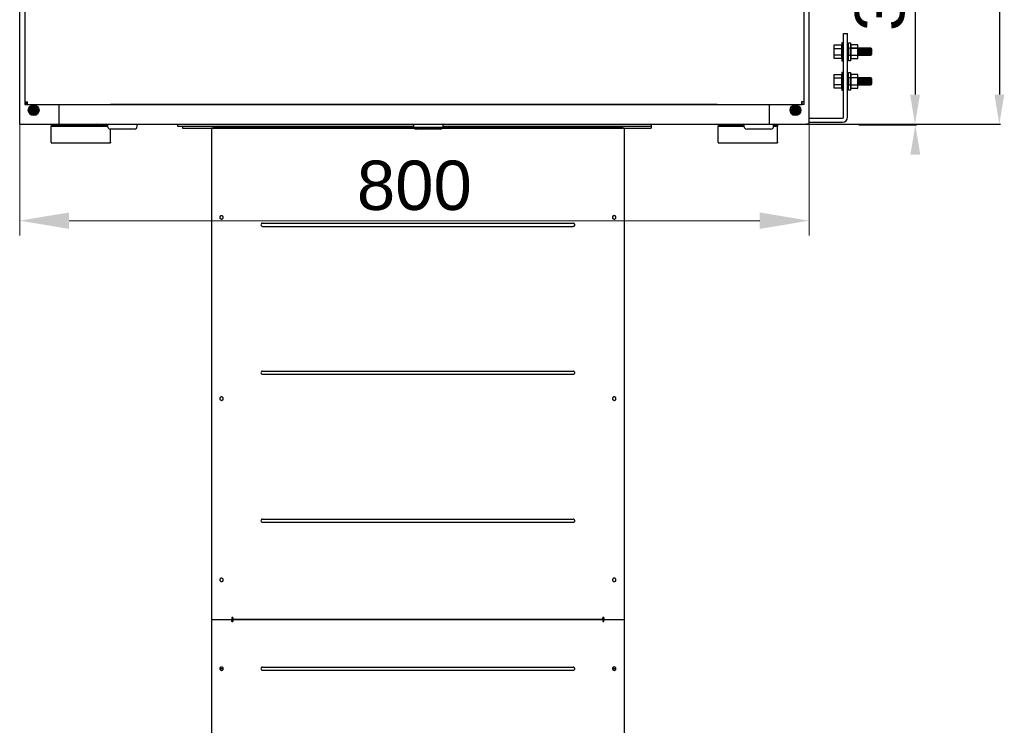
# Model space of a CAD drawing. Header units: millimetres. Extents: x -11513 to 3649, y 2330 to 12522.
# Tile 50 of 75: x -11475 to -10477, y 10331 to 11046. Entities that reach past the tile are written whole.
import ezdxf

# ---------------------------------------------------------------- set-up
doc = ezdxf.new("R2010")
doc.units = ezdxf.units.MM
for name, color, linetype in [('Aparatura', 7, 'Continuous'), ('BEDNARKA', 7, 'Continuous'), ('Default', 7, 'Continuous'), ('Warstwa 1', 7, 'Continuous'), ('WG1-00-901-0001-', 7, 'Continuous'), ('WG1-00-901-0001_', 7, 'Continuous'), ('WG1-00-902-0001_', 7, 'Continuous'), ('WG1-00-903-0004_', 7, 'Continuous'), ('WG1-00-904-0000_', 7, 'Continuous'), ('WG1-00-905-0001_', 7, 'Continuous'), ('WG1-00-912-0004_', 7, 'Continuous')]:
    doc.layers.add(name, color=color, linetype=linetype)
doc.styles.add('Arial h-50', font='ARIAL.TTF', dxfattribs={"height": 50})

# ---------------------------------------------------------------- blocks, each defined once
blk = doc.blocks.new('elewacja cz siłowa')
at = {"color": 251}
for p, q in [((900.85, 1923.35), (900.85, 696.31)), ((815.36, 941.31), (815.36, 696.31)), ((697.87, 666.31), (902.1, 666.31)), ((707.23, 666.31), (816.61, 666.31)), ((758.27, 665.53), (816.92, 665.53))]:
    blk.add_line(p, q, dxfattribs=at)
for centre in [(-77.89, 680.42), (694.11, 680.42)]:
    blk.add_circle(centre, 5.45)
for points in [[(810.36, 696.31), (820.36, 696.31), (815.36, 666.31)], [(895.85, 696.31), (905.85, 696.31), (900.85, 666.31)], [(820.67, 635.53), (810.67, 635.53), (815.67, 665.53)]]:
    blk.add_solid(points, dxfattribs=at)
at = {"linetype": 'Continuous'}
for points in [[(-81.75, 676.57), (-83.35, 680.42), (-81.75, 684.28)], [(-77.89, 674.97), (-81.75, 684.28), (-77.89, 685.87)], [(-81.75, 676.57), (-81.75, 684.28), (-77.89, 674.97)], [(-74.04, 676.57), (-77.89, 685.87), (-74.04, 684.28)], [(-77.89, 674.97), (-77.89, 685.87), (-74.04, 676.57)], [(-74.04, 676.57), (-74.04, 684.28), (-72.44, 680.42)], [(690.25, 676.57), (688.65, 680.42), (690.25, 684.28)], [(694.11, 674.97), (690.25, 684.28), (694.11, 685.87)], [(690.25, 676.57), (690.25, 684.28), (694.11, 674.97)], [(697.96, 676.57), (694.11, 685.87), (697.96, 684.28)], [(694.11, 674.97), (694.11, 685.87), (697.96, 676.57)], [(697.96, 676.57), (697.96, 684.28), (699.56, 680.42)]]:
    blk.add_solid(points, dxfattribs=at)
at = {"layer": 'Aparatura', "color": 251, "linetype": 'Continuous', "lineweight": 9}
for p, q in [((-92.05, 681.33), (-92.05, 553.44)), ((707.95, 673.46), (707.95, 553.44)), ((-42.05, 568.44), (657.95, 568.44))]:
    blk.add_line(p, q, dxfattribs=at)
at = {"layer": 'Aparatura', "linetype": 'Continuous'}
blk.add_line((614.98, 686.31), (0, 686.31), dxfattribs=at)
at = {"layer": 'Aparatura', "color": 251}
for points in [[(-42.05, 576.77), (-42.05, 560.1), (-92.05, 568.44)], [(657.95, 560.1), (657.95, 576.77), (707.95, 568.44)]]:
    blk.add_solid(points, dxfattribs=at)
at = {"layer": 'BEDNARKA', "color": 7, "linetype": 'Continuous'}
for p, q in [((743, 758.31), (747, 758.31)), ((743, 673.31), (743, 758.31)), ((747, 673.31), (747, 758.31)), ((708, 672.31), (742, 672.31)), ((708, 668.31), (742, 668.31))]:
    blk.add_line(p, q, dxfattribs=at)
for radius in [1, 5]:
    blk.add_arc((742, 673.31), radius, 270, 0, dxfattribs=at)
at = {"layer": 'Warstwa 1'}
for points, knots in [([(743, 730.61), (743, 730.61), (741.1, 730.61), (741.1, 730.61), (741.1, 730.61), (741.1, 730.61), (741.1, 748.69), (741.1, 748.69), (741.1, 748.69), (741.1, 748.69), (743, 748.69), (743, 748.69), (743, 748.69), (743, 748.69), (743, 730.61), (743, 730.61)], [0, 0, 0, 0, 0.2, 0.2, 0.2, 0.2, 0.4, 0.4, 0.4, 0.4, 0.6, 0.6, 0.6, 0.6, 1, 1, 1, 1]), ([(743, 730.61), (743, 730.61), (741.1, 730.61), (741.1, 730.61), (741.1, 730.61), (741.1, 730.61), (741.1, 748.69), (741.1, 748.69), (741.1, 748.69), (741.1, 748.69), (743, 748.69), (743, 748.69), (743, 748.69), (743, 748.69), (743, 730.61), (743, 730.61)], [0, 0, 0, 0, 0.2, 0.2, 0.2, 0.2, 0.4, 0.4, 0.4, 0.4, 0.6, 0.6, 0.6, 0.6, 1, 1, 1, 1]), ([(743, 730.61), (743, 730.61), (741.1, 730.61), (741.1, 730.61), (741.1, 730.61), (741.1, 730.61), (741.1, 748.69), (741.1, 748.69), (741.1, 748.69), (741.1, 748.69), (743, 748.69), (743, 748.69), (743, 748.69), (743, 748.69), (743, 730.61), (743, 730.61)], [0, 0, 0, 0, 0.2, 0.2, 0.2, 0.2, 0.4, 0.4, 0.4, 0.4, 0.6, 0.6, 0.6, 0.6, 1, 1, 1, 1]), ([(748, 730.61), (748, 730.61), (749.9, 730.61), (749.9, 730.61), (749.9, 730.61), (749.9, 730.61), (749.9, 748.69), (749.9, 748.69), (749.9, 748.69), (749.9, 748.69), (748, 748.69), (748, 748.69), (748, 748.69), (748, 748.69), (748, 730.61), (748, 730.61)], [0, 0, 0, 0, 0.2, 0.2, 0.2, 0.2, 0.4, 0.4, 0.4, 0.4, 0.6, 0.6, 0.6, 0.6, 1, 1, 1, 1]), ([(748, 730.61), (748, 730.61), (749.9, 730.61), (749.9, 730.61), (749.9, 730.61), (749.9, 730.61), (749.9, 748.69), (749.9, 748.69), (749.9, 748.69), (749.9, 748.69), (748, 748.69), (748, 748.69), (748, 748.69), (748, 748.69), (748, 730.61), (748, 730.61)], [0, 0, 0, 0, 0.2, 0.2, 0.2, 0.2, 0.4, 0.4, 0.4, 0.4, 0.6, 0.6, 0.6, 0.6, 1, 1, 1, 1]), ([(748, 730.61), (748, 730.61), (749.9, 730.61), (749.9, 730.61), (749.9, 730.61), (749.9, 730.61), (749.9, 748.69), (749.9, 748.69), (749.9, 748.69), (749.9, 748.69), (748, 748.69), (748, 748.69), (748, 748.69), (748, 748.69), (748, 730.61), (748, 730.61)], [0, 0, 0, 0, 0.2, 0.2, 0.2, 0.2, 0.4, 0.4, 0.4, 0.4, 0.6, 0.6, 0.6, 0.6, 1, 1, 1, 1]), ([(733.54, 732.69), (733.54, 732.69), (740.78, 732.69), (740.78, 732.69), (740.78, 732.69), (740.78, 732.69), (740.78, 746.6), (740.78, 746.6), (740.78, 746.6), (740.78, 746.6), (733.54, 746.6), (733.54, 746.6), (733.54, 746.6), (733.54, 746.6), (733.54, 732.69), (733.54, 732.69)], [0, 0, 0, 0, 0.2, 0.2, 0.2, 0.2, 0.4, 0.4, 0.4, 0.4, 0.6, 0.6, 0.6, 0.6, 1, 1, 1, 1]), ([(733.54, 732.69), (733.54, 732.69), (740.78, 732.69), (740.78, 732.69), (740.78, 732.69), (740.78, 732.69), (740.78, 746.6), (740.78, 746.6), (740.78, 746.6), (740.78, 746.6), (733.54, 746.6), (733.54, 746.6), (733.54, 746.6), (733.54, 746.6), (733.54, 732.69), (733.54, 732.69)], [0, 0, 0, 0, 0.2, 0.2, 0.2, 0.2, 0.4, 0.4, 0.4, 0.4, 0.6, 0.6, 0.6, 0.6, 1, 1, 1, 1]), ([(733.54, 732.69), (733.54, 732.69), (740.78, 732.69), (740.78, 732.69), (740.78, 732.69), (740.78, 732.69), (740.78, 746.6), (740.78, 746.6), (740.78, 746.6), (740.78, 746.6), (733.54, 746.6), (733.54, 746.6), (733.54, 746.6), (733.54, 746.6), (733.54, 732.69), (733.54, 732.69)], [0, 0, 0, 0, 0.2, 0.2, 0.2, 0.2, 0.4, 0.4, 0.4, 0.4, 0.6, 0.6, 0.6, 0.6, 1, 1, 1, 1]), ([(733.54, 736.17), (733.54, 736.17), (740.78, 736.17), (740.78, 736.17), (740.78, 736.17), (740.78, 736.17), (740.78, 743.13), (740.78, 743.13), (740.78, 743.13), (740.78, 743.13), (733.54, 743.13), (733.54, 743.13), (733.54, 743.13), (733.54, 743.13), (733.54, 736.17), (733.54, 736.17)], [0, 0, 0, 0, 0.2, 0.2, 0.2, 0.2, 0.4, 0.4, 0.4, 0.4, 0.6, 0.6, 0.6, 0.6, 1, 1, 1, 1]), ([(733.54, 736.17), (733.54, 736.17), (740.78, 736.17), (740.78, 736.17), (740.78, 736.17), (740.78, 736.17), (740.78, 743.13), (740.78, 743.13), (740.78, 743.13), (740.78, 743.13), (733.54, 743.13), (733.54, 743.13), (733.54, 743.13), (733.54, 743.13), (733.54, 736.17), (733.54, 736.17)], [0, 0, 0, 0, 0.2, 0.2, 0.2, 0.2, 0.4, 0.4, 0.4, 0.4, 0.6, 0.6, 0.6, 0.6, 1, 1, 1, 1]), ([(733.54, 736.17), (733.54, 736.17), (740.78, 736.17), (740.78, 736.17), (740.78, 736.17), (740.78, 736.17), (740.78, 743.13), (740.78, 743.13), (740.78, 743.13), (740.78, 743.13), (733.54, 743.13), (733.54, 743.13), (733.54, 743.13), (733.54, 743.13), (733.54, 736.17), (733.54, 736.17)], [0, 0, 0, 0, 0.2, 0.2, 0.2, 0.2, 0.4, 0.4, 0.4, 0.4, 0.6, 0.6, 0.6, 0.6, 1, 1, 1, 1]), ([(749.26, 735.79), (749.26, 735.79), (770.13, 735.79), (770.13, 735.79), (770.13, 735.79), (770.76, 735.79), (771.27, 736.26), (771.27, 736.84), (771.27, 736.84), (771.27, 736.84), (771.27, 742.62), (771.27, 742.62), (771.27, 742.62), (771.27, 743.2), (770.76, 743.67), (770.13, 743.67), (770.13, 743.67), (770.13, 743.67), (749.26, 743.67), (749.26, 743.67), (749.26, 743.67), (748.63, 743.67), (748.12, 743.2), (748.12, 742.62), (748.12, 742.62), (748.12, 742.62), (748.12, 736.84), (748.12, 736.84), (748.12, 736.84), (748.12, 736.26), (748.63, 735.79), (749.26, 735.79)], [0, 0, 0, 0, 0.111111, 0.111111, 0.111111, 0.111111, 0.222222, 0.222222, 0.222222, 0.222222, 0.333333, 0.333333, 0.333333, 0.333333, 0.444444, 0.444444, 0.444444, 0.444444, 0.555556, 0.555556, 0.555556, 0.555556, 0.666667, 0.666667, 0.666667, 0.666667, 0.777778, 0.777778, 0.777778, 0.777778, 1, 1, 1, 1]), ([(749.26, 735.79), (749.26, 735.79), (770.13, 735.79), (770.13, 735.79), (770.13, 735.79), (770.76, 735.79), (771.27, 736.26), (771.27, 736.84), (771.27, 736.84), (771.27, 736.84), (771.27, 742.62), (771.27, 742.62), (771.27, 742.62), (771.27, 743.2), (770.76, 743.67), (770.13, 743.67), (770.13, 743.67), (770.13, 743.67), (749.26, 743.67), (749.26, 743.67), (749.26, 743.67), (748.63, 743.67), (748.12, 743.2), (748.12, 742.62), (748.12, 742.62), (748.12, 742.62), (748.12, 736.84), (748.12, 736.84), (748.12, 736.84), (748.12, 736.26), (748.63, 735.79), (749.26, 735.79)], [0, 0, 0, 0, 0.111111, 0.111111, 0.111111, 0.111111, 0.222222, 0.222222, 0.222222, 0.222222, 0.333333, 0.333333, 0.333333, 0.333333, 0.444444, 0.444444, 0.444444, 0.444444, 0.555556, 0.555556, 0.555556, 0.555556, 0.666667, 0.666667, 0.666667, 0.666667, 0.777778, 0.777778, 0.777778, 0.777778, 1, 1, 1, 1]), ([(749.26, 735.79), (749.26, 735.79), (770.13, 735.79), (770.13, 735.79), (770.13, 735.79), (770.76, 735.79), (771.27, 736.26), (771.27, 736.84), (771.27, 736.84), (771.27, 736.84), (771.27, 742.62), (771.27, 742.62), (771.27, 742.62), (771.27, 743.2), (770.76, 743.67), (770.13, 743.67), (770.13, 743.67), (770.13, 743.67), (749.26, 743.67), (749.26, 743.67), (749.26, 743.67), (748.63, 743.67), (748.12, 743.2), (748.12, 742.62), (748.12, 742.62), (748.12, 742.62), (748.12, 736.84), (748.12, 736.84), (748.12, 736.84), (748.12, 736.26), (748.63, 735.79), (749.26, 735.79)], [0, 0, 0, 0, 0.111111, 0.111111, 0.111111, 0.111111, 0.222222, 0.222222, 0.222222, 0.222222, 0.333333, 0.333333, 0.333333, 0.333333, 0.444444, 0.444444, 0.444444, 0.444444, 0.555556, 0.555556, 0.555556, 0.555556, 0.666667, 0.666667, 0.666667, 0.666667, 0.777778, 0.777778, 0.777778, 0.777778, 1, 1, 1, 1]), ([(757.46, 732.69), (757.46, 732.69), (750.23, 732.69), (750.23, 732.69), (750.23, 732.69), (750.23, 732.69), (750.23, 746.6), (750.23, 746.6), (750.23, 746.6), (750.23, 746.6), (757.46, 746.6), (757.46, 746.6), (757.46, 746.6), (757.46, 746.6), (757.46, 732.69), (757.46, 732.69)], [0, 0, 0, 0, 0.2, 0.2, 0.2, 0.2, 0.4, 0.4, 0.4, 0.4, 0.6, 0.6, 0.6, 0.6, 1, 1, 1, 1]), ([(757.46, 732.69), (757.46, 732.69), (750.23, 732.69), (750.23, 732.69), (750.23, 732.69), (750.23, 732.69), (750.23, 746.6), (750.23, 746.6), (750.23, 746.6), (750.23, 746.6), (757.46, 746.6), (757.46, 746.6), (757.46, 746.6), (757.46, 746.6), (757.46, 732.69), (757.46, 732.69)], [0, 0, 0, 0, 0.2, 0.2, 0.2, 0.2, 0.4, 0.4, 0.4, 0.4, 0.6, 0.6, 0.6, 0.6, 1, 1, 1, 1]), ([(757.46, 732.69), (757.46, 732.69), (750.23, 732.69), (750.23, 732.69), (750.23, 732.69), (750.23, 732.69), (750.23, 746.6), (750.23, 746.6), (750.23, 746.6), (750.23, 746.6), (757.46, 746.6), (757.46, 746.6), (757.46, 746.6), (757.46, 746.6), (757.46, 732.69), (757.46, 732.69)], [0, 0, 0, 0, 0.2, 0.2, 0.2, 0.2, 0.4, 0.4, 0.4, 0.4, 0.6, 0.6, 0.6, 0.6, 1, 1, 1, 1]), ([(757.46, 736.17), (757.46, 736.17), (750.23, 736.17), (750.23, 736.17), (750.23, 736.17), (750.23, 736.17), (750.23, 743.13), (750.23, 743.13), (750.23, 743.13), (750.23, 743.13), (757.46, 743.13), (757.46, 743.13), (757.46, 743.13), (757.46, 743.13), (757.46, 736.17), (757.46, 736.17)], [0, 0, 0, 0, 0.2, 0.2, 0.2, 0.2, 0.4, 0.4, 0.4, 0.4, 0.6, 0.6, 0.6, 0.6, 1, 1, 1, 1]), ([(757.46, 736.17), (757.46, 736.17), (750.23, 736.17), (750.23, 736.17), (750.23, 736.17), (750.23, 736.17), (750.23, 743.13), (750.23, 743.13), (750.23, 743.13), (750.23, 743.13), (757.46, 743.13), (757.46, 743.13), (757.46, 743.13), (757.46, 743.13), (757.46, 736.17), (757.46, 736.17)], [0, 0, 0, 0, 0.2, 0.2, 0.2, 0.2, 0.4, 0.4, 0.4, 0.4, 0.6, 0.6, 0.6, 0.6, 1, 1, 1, 1]), ([(757.46, 736.17), (757.46, 736.17), (750.23, 736.17), (750.23, 736.17), (750.23, 736.17), (750.23, 736.17), (750.23, 743.13), (750.23, 743.13), (750.23, 743.13), (750.23, 743.13), (757.46, 743.13), (757.46, 743.13), (757.46, 743.13), (757.46, 743.13), (757.46, 736.17), (757.46, 736.17)], [0, 0, 0, 0, 0.2, 0.2, 0.2, 0.2, 0.4, 0.4, 0.4, 0.4, 0.6, 0.6, 0.6, 0.6, 1, 1, 1, 1]), ([(743, 700.67), (743, 700.67), (741.1, 700.67), (741.1, 700.67), (741.1, 700.67), (741.1, 700.67), (741.1, 718.75), (741.1, 718.75), (741.1, 718.75), (741.1, 718.75), (743, 718.75), (743, 718.75), (743, 718.75), (743, 718.75), (743, 700.67), (743, 700.67)], [0, 0, 0, 0, 0.2, 0.2, 0.2, 0.2, 0.4, 0.4, 0.4, 0.4, 0.6, 0.6, 0.6, 0.6, 1, 1, 1, 1]), ([(743, 700.67), (743, 700.67), (741.1, 700.67), (741.1, 700.67), (741.1, 700.67), (741.1, 700.67), (741.1, 718.75), (741.1, 718.75), (741.1, 718.75), (741.1, 718.75), (743, 718.75), (743, 718.75), (743, 718.75), (743, 718.75), (743, 700.67), (743, 700.67)], [0, 0, 0, 0, 0.2, 0.2, 0.2, 0.2, 0.4, 0.4, 0.4, 0.4, 0.6, 0.6, 0.6, 0.6, 1, 1, 1, 1]), ([(743, 700.67), (743, 700.67), (741.1, 700.67), (741.1, 700.67), (741.1, 700.67), (741.1, 700.67), (741.1, 718.75), (741.1, 718.75), (741.1, 718.75), (741.1, 718.75), (743, 718.75), (743, 718.75), (743, 718.75), (743, 718.75), (743, 700.67), (743, 700.67)], [0, 0, 0, 0, 0.2, 0.2, 0.2, 0.2, 0.4, 0.4, 0.4, 0.4, 0.6, 0.6, 0.6, 0.6, 1, 1, 1, 1]), ([(748, 700.67), (748, 700.67), (749.9, 700.67), (749.9, 700.67), (749.9, 700.67), (749.9, 700.67), (749.9, 718.75), (749.9, 718.75), (749.9, 718.75), (749.9, 718.75), (748, 718.75), (748, 718.75), (748, 718.75), (748, 718.75), (748, 700.67), (748, 700.67)], [0, 0, 0, 0, 0.2, 0.2, 0.2, 0.2, 0.4, 0.4, 0.4, 0.4, 0.6, 0.6, 0.6, 0.6, 1, 1, 1, 1]), ([(748, 700.67), (748, 700.67), (749.9, 700.67), (749.9, 700.67), (749.9, 700.67), (749.9, 700.67), (749.9, 718.75), (749.9, 718.75), (749.9, 718.75), (749.9, 718.75), (748, 718.75), (748, 718.75), (748, 718.75), (748, 718.75), (748, 700.67), (748, 700.67)], [0, 0, 0, 0, 0.2, 0.2, 0.2, 0.2, 0.4, 0.4, 0.4, 0.4, 0.6, 0.6, 0.6, 0.6, 1, 1, 1, 1]), ([(748, 700.67), (748, 700.67), (749.9, 700.67), (749.9, 700.67), (749.9, 700.67), (749.9, 700.67), (749.9, 718.75), (749.9, 718.75), (749.9, 718.75), (749.9, 718.75), (748, 718.75), (748, 718.75), (748, 718.75), (748, 718.75), (748, 700.67), (748, 700.67)], [0, 0, 0, 0, 0.2, 0.2, 0.2, 0.2, 0.4, 0.4, 0.4, 0.4, 0.6, 0.6, 0.6, 0.6, 1, 1, 1, 1]), ([(733.54, 702.75), (733.54, 702.75), (740.78, 702.75), (740.78, 702.75), (740.78, 702.75), (740.78, 702.75), (740.78, 716.67), (740.78, 716.67), (740.78, 716.67), (740.78, 716.67), (733.54, 716.67), (733.54, 716.67), (733.54, 716.67), (733.54, 716.67), (733.54, 702.75), (733.54, 702.75)], [0, 0, 0, 0, 0.2, 0.2, 0.2, 0.2, 0.4, 0.4, 0.4, 0.4, 0.6, 0.6, 0.6, 0.6, 1, 1, 1, 1]), ([(733.54, 702.75), (733.54, 702.75), (740.78, 702.75), (740.78, 702.75), (740.78, 702.75), (740.78, 702.75), (740.78, 716.67), (740.78, 716.67), (740.78, 716.67), (740.78, 716.67), (733.54, 716.67), (733.54, 716.67), (733.54, 716.67), (733.54, 716.67), (733.54, 702.75), (733.54, 702.75)], [0, 0, 0, 0, 0.2, 0.2, 0.2, 0.2, 0.4, 0.4, 0.4, 0.4, 0.6, 0.6, 0.6, 0.6, 1, 1, 1, 1]), ([(733.54, 702.75), (733.54, 702.75), (740.78, 702.75), (740.78, 702.75), (740.78, 702.75), (740.78, 702.75), (740.78, 716.67), (740.78, 716.67), (740.78, 716.67), (740.78, 716.67), (733.54, 716.67), (733.54, 716.67), (733.54, 716.67), (733.54, 716.67), (733.54, 702.75), (733.54, 702.75)], [0, 0, 0, 0, 0.2, 0.2, 0.2, 0.2, 0.4, 0.4, 0.4, 0.4, 0.6, 0.6, 0.6, 0.6, 1, 1, 1, 1]), ([(733.54, 706.23), (733.54, 706.23), (740.78, 706.23), (740.78, 706.23), (740.78, 706.23), (740.78, 706.23), (740.78, 713.19), (740.78, 713.19), (740.78, 713.19), (740.78, 713.19), (733.54, 713.19), (733.54, 713.19), (733.54, 713.19), (733.54, 713.19), (733.54, 706.23), (733.54, 706.23)], [0, 0, 0, 0, 0.2, 0.2, 0.2, 0.2, 0.4, 0.4, 0.4, 0.4, 0.6, 0.6, 0.6, 0.6, 1, 1, 1, 1]), ([(733.54, 706.23), (733.54, 706.23), (740.78, 706.23), (740.78, 706.23), (740.78, 706.23), (740.78, 706.23), (740.78, 713.19), (740.78, 713.19), (740.78, 713.19), (740.78, 713.19), (733.54, 713.19), (733.54, 713.19), (733.54, 713.19), (733.54, 713.19), (733.54, 706.23), (733.54, 706.23)], [0, 0, 0, 0, 0.2, 0.2, 0.2, 0.2, 0.4, 0.4, 0.4, 0.4, 0.6, 0.6, 0.6, 0.6, 1, 1, 1, 1]), ([(733.54, 706.23), (733.54, 706.23), (740.78, 706.23), (740.78, 706.23), (740.78, 706.23), (740.78, 706.23), (740.78, 713.19), (740.78, 713.19), (740.78, 713.19), (740.78, 713.19), (733.54, 713.19), (733.54, 713.19), (733.54, 713.19), (733.54, 713.19), (733.54, 706.23), (733.54, 706.23)], [0, 0, 0, 0, 0.2, 0.2, 0.2, 0.2, 0.4, 0.4, 0.4, 0.4, 0.6, 0.6, 0.6, 0.6, 1, 1, 1, 1]), ([(749.26, 705.85), (749.26, 705.85), (770.13, 705.85), (770.13, 705.85), (770.13, 705.85), (770.76, 705.85), (771.27, 706.32), (771.27, 706.9), (771.27, 706.9), (771.27, 706.9), (771.27, 712.68), (771.27, 712.68), (771.27, 712.68), (771.27, 713.26), (770.76, 713.73), (770.13, 713.73), (770.13, 713.73), (770.13, 713.73), (749.26, 713.73), (749.26, 713.73), (749.26, 713.73), (748.63, 713.73), (748.12, 713.26), (748.12, 712.68), (748.12, 712.68), (748.12, 712.68), (748.12, 706.9), (748.12, 706.9), (748.12, 706.9), (748.12, 706.32), (748.63, 705.85), (749.26, 705.85)], [0, 0, 0, 0, 0.111111, 0.111111, 0.111111, 0.111111, 0.222222, 0.222222, 0.222222, 0.222222, 0.333333, 0.333333, 0.333333, 0.333333, 0.444444, 0.444444, 0.444444, 0.444444, 0.555556, 0.555556, 0.555556, 0.555556, 0.666667, 0.666667, 0.666667, 0.666667, 0.777778, 0.777778, 0.777778, 0.777778, 1, 1, 1, 1]), ([(749.26, 705.85), (749.26, 705.85), (770.13, 705.85), (770.13, 705.85), (770.13, 705.85), (770.76, 705.85), (771.27, 706.32), (771.27, 706.9), (771.27, 706.9), (771.27, 706.9), (771.27, 712.68), (771.27, 712.68), (771.27, 712.68), (771.27, 713.26), (770.76, 713.73), (770.13, 713.73), (770.13, 713.73), (770.13, 713.73), (749.26, 713.73), (749.26, 713.73), (749.26, 713.73), (748.63, 713.73), (748.12, 713.26), (748.12, 712.68), (748.12, 712.68), (748.12, 712.68), (748.12, 706.9), (748.12, 706.9), (748.12, 706.9), (748.12, 706.32), (748.63, 705.85), (749.26, 705.85)], [0, 0, 0, 0, 0.111111, 0.111111, 0.111111, 0.111111, 0.222222, 0.222222, 0.222222, 0.222222, 0.333333, 0.333333, 0.333333, 0.333333, 0.444444, 0.444444, 0.444444, 0.444444, 0.555556, 0.555556, 0.555556, 0.555556, 0.666667, 0.666667, 0.666667, 0.666667, 0.777778, 0.777778, 0.777778, 0.777778, 1, 1, 1, 1]), ([(749.26, 705.85), (749.26, 705.85), (770.13, 705.85), (770.13, 705.85), (770.13, 705.85), (770.76, 705.85), (771.27, 706.32), (771.27, 706.9), (771.27, 706.9), (771.27, 706.9), (771.27, 712.68), (771.27, 712.68), (771.27, 712.68), (771.27, 713.26), (770.76, 713.73), (770.13, 713.73), (770.13, 713.73), (770.13, 713.73), (749.26, 713.73), (749.26, 713.73), (749.26, 713.73), (748.63, 713.73), (748.12, 713.26), (748.12, 712.68), (748.12, 712.68), (748.12, 712.68), (748.12, 706.9), (748.12, 706.9), (748.12, 706.9), (748.12, 706.32), (748.63, 705.85), (749.26, 705.85)], [0, 0, 0, 0, 0.111111, 0.111111, 0.111111, 0.111111, 0.222222, 0.222222, 0.222222, 0.222222, 0.333333, 0.333333, 0.333333, 0.333333, 0.444444, 0.444444, 0.444444, 0.444444, 0.555556, 0.555556, 0.555556, 0.555556, 0.666667, 0.666667, 0.666667, 0.666667, 0.777778, 0.777778, 0.777778, 0.777778, 1, 1, 1, 1]), ([(757.46, 702.75), (757.46, 702.75), (750.23, 702.75), (750.23, 702.75), (750.23, 702.75), (750.23, 702.75), (750.23, 716.67), (750.23, 716.67), (750.23, 716.67), (750.23, 716.67), (757.46, 716.67), (757.46, 716.67), (757.46, 716.67), (757.46, 716.67), (757.46, 702.75), (757.46, 702.75)], [0, 0, 0, 0, 0.2, 0.2, 0.2, 0.2, 0.4, 0.4, 0.4, 0.4, 0.6, 0.6, 0.6, 0.6, 1, 1, 1, 1]), ([(757.46, 702.75), (757.46, 702.75), (750.23, 702.75), (750.23, 702.75), (750.23, 702.75), (750.23, 702.75), (750.23, 716.67), (750.23, 716.67), (750.23, 716.67), (750.23, 716.67), (757.46, 716.67), (757.46, 716.67), (757.46, 716.67), (757.46, 716.67), (757.46, 702.75), (757.46, 702.75)], [0, 0, 0, 0, 0.2, 0.2, 0.2, 0.2, 0.4, 0.4, 0.4, 0.4, 0.6, 0.6, 0.6, 0.6, 1, 1, 1, 1]), ([(757.46, 702.75), (757.46, 702.75), (750.23, 702.75), (750.23, 702.75), (750.23, 702.75), (750.23, 702.75), (750.23, 716.67), (750.23, 716.67), (750.23, 716.67), (750.23, 716.67), (757.46, 716.67), (757.46, 716.67), (757.46, 716.67), (757.46, 716.67), (757.46, 702.75), (757.46, 702.75)], [0, 0, 0, 0, 0.2, 0.2, 0.2, 0.2, 0.4, 0.4, 0.4, 0.4, 0.6, 0.6, 0.6, 0.6, 1, 1, 1, 1]), ([(757.46, 706.23), (757.46, 706.23), (750.23, 706.23), (750.23, 706.23), (750.23, 706.23), (750.23, 706.23), (750.23, 713.19), (750.23, 713.19), (750.23, 713.19), (750.23, 713.19), (757.46, 713.19), (757.46, 713.19), (757.46, 713.19), (757.46, 713.19), (757.46, 706.23), (757.46, 706.23)], [0, 0, 0, 0, 0.2, 0.2, 0.2, 0.2, 0.4, 0.4, 0.4, 0.4, 0.6, 0.6, 0.6, 0.6, 1, 1, 1, 1]), ([(757.46, 706.23), (757.46, 706.23), (750.23, 706.23), (750.23, 706.23), (750.23, 706.23), (750.23, 706.23), (750.23, 713.19), (750.23, 713.19), (750.23, 713.19), (750.23, 713.19), (757.46, 713.19), (757.46, 713.19), (757.46, 713.19), (757.46, 713.19), (757.46, 706.23), (757.46, 706.23)], [0, 0, 0, 0, 0.2, 0.2, 0.2, 0.2, 0.4, 0.4, 0.4, 0.4, 0.6, 0.6, 0.6, 0.6, 1, 1, 1, 1]), ([(757.46, 706.23), (757.46, 706.23), (750.23, 706.23), (750.23, 706.23), (750.23, 706.23), (750.23, 706.23), (750.23, 713.19), (750.23, 713.19), (750.23, 713.19), (750.23, 713.19), (757.46, 713.19), (757.46, 713.19), (757.46, 713.19), (757.46, 713.19), (757.46, 706.23), (757.46, 706.23)], [0, 0, 0, 0, 0.2, 0.2, 0.2, 0.2, 0.4, 0.4, 0.4, 0.4, 0.6, 0.6, 0.6, 0.6, 1, 1, 1, 1])]:
    blk.add_open_spline(points, degree=3, knots=knots, dxfattribs=at)
for points in [[(757.46, 739.6), (757.46, 739.6), (758.12, 735.79), (758.12, 735.79)], [(757.69, 743.67), (757.69, 743.67), (759.12, 735.79), (759.12, 735.79)], [(758.69, 743.67), (758.69, 743.67), (760.11, 735.79), (760.11, 735.79)], [(759.69, 743.67), (759.69, 743.67), (761.11, 735.79), (761.11, 735.79)], [(760.69, 743.67), (760.69, 743.67), (762.11, 735.79), (762.11, 735.79)], [(761.69, 743.67), (761.69, 743.67), (763.11, 735.79), (763.11, 735.79)], [(762.69, 743.67), (762.69, 743.67), (764.11, 735.79), (764.11, 735.79)], [(763.69, 743.67), (763.69, 743.67), (765.11, 735.79), (765.11, 735.79)], [(764.68, 743.67), (764.68, 743.67), (766.11, 735.79), (766.11, 735.79)], [(765.68, 743.67), (765.68, 743.67), (767.1, 735.79), (767.1, 735.79)], [(766.68, 743.67), (766.68, 743.67), (768.1, 735.79), (768.1, 735.79)], [(767.68, 743.67), (767.68, 743.67), (769.1, 735.79), (769.1, 735.79)], [(768.68, 743.67), (768.68, 743.67), (770.1, 735.79), (770.1, 735.79)], [(769.68, 743.67), (769.68, 743.67), (770.96, 736.55), (770.96, 736.55)], [(770.77, 743.1), (770.77, 743.1), (771.27, 740.06), (771.27, 740.06)], [(757.46, 709.66), (757.46, 709.66), (758.12, 705.85), (758.12, 705.85)], [(757.69, 713.73), (757.69, 713.73), (759.12, 705.85), (759.12, 705.85)], [(758.69, 713.73), (758.69, 713.73), (760.11, 705.85), (760.11, 705.85)], [(759.69, 713.73), (759.69, 713.73), (761.11, 705.85), (761.11, 705.85)], [(760.69, 713.73), (760.69, 713.73), (762.11, 705.85), (762.11, 705.85)], [(761.69, 713.73), (761.69, 713.73), (763.11, 705.85), (763.11, 705.85)], [(762.69, 713.73), (762.69, 713.73), (764.11, 705.85), (764.11, 705.85)], [(763.69, 713.73), (763.69, 713.73), (765.11, 705.85), (765.11, 705.85)], [(764.68, 713.73), (764.68, 713.73), (766.11, 705.85), (766.11, 705.85)], [(765.68, 713.73), (765.68, 713.73), (767.1, 705.85), (767.1, 705.85)], [(766.68, 713.73), (766.68, 713.73), (768.1, 705.85), (768.1, 705.85)], [(767.68, 713.73), (767.68, 713.73), (769.1, 705.85), (769.1, 705.85)], [(768.68, 713.73), (768.68, 713.73), (770.1, 705.85), (770.1, 705.85)], [(769.68, 713.73), (769.68, 713.73), (770.96, 706.61), (770.96, 706.61)], [(770.77, 713.16), (770.77, 713.16), (771.27, 710.12), (771.27, 710.12)]]:
    blk.add_open_spline(points, degree=3, dxfattribs=at)
at = {"layer": 'WG1-00-901-0001-', "color": 7, "linetype": 'Continuous'}
blk.add_line((708, 666.31), (705.22, 666.31), dxfattribs=at)
at = {"layer": 'WG1-00-901-0001_', "color": 7, "linetype": 'Continuous'}
for p, q in [((708, 666.31), (708, 976.33)), ((668, 666.31), (668, 686.31)), ((690.5, 683.81), (690.5, 676.81)), ((697.5, 683.81), (690.5, 683.81)), ((697.5, 676.81), (697.5, 683.81)), ((690.5, 676.81), (697.5, 676.81)), ((668, 666.31), (705.22, 666.31)), ((705.22, 666.31), (708, 666.31))]:
    blk.add_line(p, q, dxfattribs=at)
at = {"layer": 'WG1-00-902-0001_', "color": 7, "linetype": 'Continuous'}
for p, q in [((-92, 666.31), (-92, 1866.31)), ((-81.5, 683.81), (-81.5, 676.81)), ((-74.5, 683.81), (-81.5, 683.81)), ((-74.5, 676.81), (-74.5, 683.81)), ((-52, 666.31), (-52, 686.31)), ((-81.5, 676.81), (-74.5, 676.81)), ((-92, 666.31), (-89.22, 666.31)), ((-89.22, 666.31), (-52, 666.31))]:
    blk.add_line(p, q, dxfattribs=at)
at = {"layer": 'WG1-00-903-0004_', "color": 7, "linetype": 'Continuous'}
for p, q in [((-52, 666.31), (668, 666.31)), ((-45, 665.53), (-45, 665.31)), ((-15, 665.31), (-15, 665.53)), ((-3, 665.53), (-3, 664.09)), ((24.22, 661.31), (-0.22, 661.31)), ((27, 664.09), (27, 665.53)), ((307, 665.53), (307, 664.09)), ((334.22, 661.31), (309.78, 661.31)), ((337, 664.09), (337, 665.53)), ((631, 665.53), (631, 665.31)), ((642, 665.53), (642, 664.09)), ((669.22, 661.31), (644.78, 661.31)), ((672, 664.09), (672, 665.53))]:
    blk.add_line(p, q, dxfattribs=at)
for centre, radius, start, end in [((-45.78, 665.53), 0.78, 0, 90), ((-14.22, 665.53), 0.78, 90, 180), ((-3.78, 665.53), 0.78, 0, 90), ((-0.22, 664.09), 2.78, 180, 270), ((24.22, 664.09), 2.78, 270, 0), ((27.78, 665.53), 0.78, 90, 180), ((306.22, 665.53), 0.78, 0, 90), ((309.78, 664.09), 2.78, 180, 270), ((334.22, 664.09), 2.78, 270, 0), ((337.78, 665.53), 0.78, 90, 180), ((630.22, 665.53), 0.78, 0, 90), ((641.22, 665.53), 0.78, 0, 90), ((644.78, 664.09), 2.78, 180, 270), ((669.22, 664.09), 2.78, 270, 0), ((672.78, 665.53), 0.78, 90, 180)]:
    blk.add_arc(centre, radius, start, end, dxfattribs=at)
at = {"layer": 'WG1-00-904-0000_', "color": 7, "linetype": 'Continuous'}
for p, q in [((-60, 665.31), (-60, 663.89)), ((-3, 665.31), (-60, 665.31)), ((-2.99, 663.89), (-60, 663.89)), ((-60, 648.18), (-60, 663.89)), ((0, 648.18), (0, 661.31)), ((616, 665.31), (616, 663.89)), ((642, 665.31), (616, 665.31)), ((642.01, 663.89), (616, 663.89)), ((616, 648.18), (616, 663.89)), ((676, 663.89), (671.99, 663.89)), ((676, 665.31), (672, 665.31)), ((676, 665.31), (676, 663.89)), ((676, 648.18), (676, 663.89)), ((-60, 648.18), (-60, 647.36)), ((-60, 647.36), (0, 647.36)), ((0, 648.18), (0, 647.36)), ((616, 648.18), (616, 647.36)), ((616, 647.36), (676, 647.36)), ((676, 648.18), (676, 647.36))]:
    blk.add_line(p, q, dxfattribs=at)
at = {"layer": 'WG1-00-905-0001_', "color": 7, "linetype": 'Continuous'}
for p, q in [((68, 666.31), (68, 664.31)), ((68, 664.31), (307, 664.31)), ((337, 664.31), (548, 664.31)), ((548, 666.31), (548, 664.31))]:
    blk.add_line(p, q, dxfattribs=at)
at = {"layer": 'WG1-00-912-0004_', "color": 7, "linetype": 'Continuous'}
for p, q in [((-87, 1830.53), (-87, 689.09)), ((703, 689.09), (703, 1830.53)), ((-87, 689.09), (-87, 686.31)), ((-87, 689.09), (-84.22, 689.09)), ((-85, 689.09), (-85, 686.31)), ((-84.22, 686.31), (-84.22, 689.09)), ((700.22, 689.09), (700.22, 686.31)), ((703, 689.09), (700.22, 689.09)), ((701, 686.31), (701, 689.09)), ((703, 686.31), (703, 689.09)), ((-87, 686.31), (-85, 686.31)), ((-85, 688.31), (-84.22, 688.31)), ((-85, 686.31), (-85, 688.31)), ((-85, 686.31), (-84.22, 686.31)), ((-84.22, 686.31), (700.22, 686.31)), ((700.22, 688.31), (701, 688.31)), ((700.22, 686.31), (701, 686.31)), ((701, 686.31), (701, 688.31)), ((703, 686.31), (701, 686.31))]:
    blk.add_line(p, q, dxfattribs=at)
at = {"color": 1, "insert": (779.83, 818.81), "char_height": 50, "attachment_point": 5, "rotation": 90, "style": 'Arial h-50'}
blk.add_mtext('305', dxfattribs=at)
at = {"layer": 'Aparatura', "color": 1, "insert": (307.95, 603.96), "char_height": 50, "attachment_point": 5, "style": 'Arial h-50'}
blk.add_mtext('800', dxfattribs=at)

msp = doc.modelspace()

# ---------------------------------------------------------------- linework, layer by layer
at = {"layer": 'Default'}
for points in [[(-11228.89, 10689.97, 0.414214), (-11230.49, 10688.37, 0.414214), (-11228.89, 10686.77)], [(-10914.09, 10686.77, 0.08021), (-10913.59, 10686.85, 0.080677), (-10913.14, 10687.09, 0.109827), (-10912.68, 10687.62, 0.110555), (-10912.49, 10688.29, 0.080284), (-10912.55, 10688.8, 0.081255), (-10912.77, 10689.27, 0.115888), (-10913.31, 10689.77, 0.11666), (-10914.01, 10689.97, 0.006353), (-10914.05, 10689.97, 0.00631), (-10914.09, 10689.97)], [(-11228.89, 10539.97, 0.414214), (-11230.49, 10538.37, 0.414214), (-11228.89, 10536.77)], [(-10914.09, 10536.77, 0.08021), (-10913.59, 10536.85, 0.080677), (-10913.14, 10537.09, 0.109827), (-10912.68, 10537.62, 0.110555), (-10912.49, 10538.29, 0.080284), (-10912.55, 10538.8, 0.081255), (-10912.77, 10539.27, 0.115888), (-10913.31, 10539.77, 0.11666), (-10914.01, 10539.97, 0.006353), (-10914.05, 10539.97, 0.00631), (-10914.09, 10539.97)], [(-11228.89, 10389.97, 0.414214), (-11230.49, 10388.37, 0.414214), (-11228.89, 10386.77)], [(-10914.09, 10386.77, 0.08021), (-10913.59, 10386.85, 0.080677), (-10913.14, 10387.09, 0.109827), (-10912.68, 10387.62, 0.110555), (-10912.49, 10388.29, 0.080284), (-10912.55, 10388.8, 0.081255), (-10912.77, 10389.27, 0.115888), (-10913.31, 10389.77, 0.11666), (-10914.01, 10389.97, 0.006353), (-10914.05, 10389.97, 0.00631), (-10914.09, 10389.97)]]:
    msp.add_lwpolyline(points, format="xyb", dxfattribs=at)
for points in [[(-11228.89, 10689.97), (-10914.09, 10689.97)], [(-11228.89, 10686.77), (-10914.09, 10686.77)], [(-11228.89, 10539.97), (-10914.09, 10539.97)], [(-11228.89, 10536.77), (-10914.09, 10536.77)], [(-11280.49, 10438.37), (-11278.46, 10438.37)], [(-11280.49, 10438.37), (-11280.49, 9763.37)], [(-11280.49, 10438.37), (-11278.46, 10438.37)], [(-11278.46, 10438.37), (-11259.96, 10438.37)], [(-11278.46, 10438.37), (-11259.96, 10438.37)], [(-11258.96, 10440.4), (-11259.96, 10440.4)], [(-11259.96, 10440.4), (-11259.96, 10438.37)], [(-11259.96, 10436.34), (-11259.96, 10438.37)], [(-11258.99, 10440.4), (-11258.99, 10436.34)], [(-11258.96, 10438.37), (-11258.96, 10440.4)], [(-10884.02, 10438.37), (-11258.96, 10438.37)], [(-11258.96, 10438.37), (-11258.96, 10436.34)], [(-11258.96, 10438.37), (-10884.02, 10438.37)], [(-10884.02, 10438.37), (-10884.02, 10440.4)], [(-10883.02, 10440.4), (-10884.02, 10440.4)], [(-10884.02, 10438.37), (-10884.02, 10436.34)], [(-10883.99, 10440.4), (-10883.99, 10436.34)], [(-10883.02, 10440.4), (-10883.02, 10438.37)], [(-10883.02, 10438.37), (-10864.52, 10438.37)], [(-10883.02, 10436.34), (-10883.02, 10438.37)], [(-10883.02, 10438.37), (-10864.52, 10438.37)], [(-10864.52, 10438.37), (-10862.49, 10438.37)], [(-10864.52, 10438.37), (-10862.49, 10438.37)], [(-10862.49, 10438.37), (-10862.49, 9763.37)], [(-11259.96, 10436.34), (-11258.96, 10436.34)], [(-10884.02, 10436.34), (-10883.02, 10436.34)], [(-11268.74, 10388.37), (-11272.24, 10388.37)], [(-11228.89, 10389.97), (-10914.09, 10389.97)], [(-10870.74, 10388.37), (-10874.24, 10388.37)], [(-11228.89, 10386.77), (-10914.09, 10386.77)]]:
    msp.add_lwpolyline(points, dxfattribs=at)
for points in [[(-11268.74, 10662.12, 0.080204), (-11268.83, 10662.67, 0.080673), (-11269.09, 10663.17, 0.109827), (-11269.67, 10663.67, 0.110564), (-11270.4, 10663.87, 0.08029), (-11270.96, 10663.81, 0.081259), (-11271.47, 10663.57, 0.115888), (-11272.02, 10662.98, 0.116651), (-11272.24, 10662.21, 0.08029), (-11272.18, 10661.65, 0.081259), (-11271.94, 10661.14, 0.115888), (-11271.35, 10660.6, 0.116651), (-11270.58, 10660.37, 0.08029), (-11270.02, 10660.44, 0.081259), (-11269.51, 10660.67, 0.115888), (-11268.97, 10661.26, 0.116651), (-11268.74, 10662.03, 0.006352), (-11268.74, 10662.08, 0.006309)], [(-10870.74, 10662.12, 0.080204), (-10870.83, 10662.67, 0.080673), (-10871.09, 10663.17, 0.109827), (-10871.67, 10663.67, 0.110564), (-10872.4, 10663.87, 0.08029), (-10872.96, 10663.81, 0.081259), (-10873.47, 10663.57, 0.115888), (-10874.02, 10662.98, 0.116651), (-10874.24, 10662.21, 0.08029), (-10874.18, 10661.65, 0.081259), (-10873.94, 10661.14, 0.115888), (-10873.35, 10660.6, 0.116651), (-10872.58, 10660.37, 0.08029), (-10872.02, 10660.44, 0.081259), (-10871.51, 10660.67, 0.115888), (-10870.97, 10661.26, 0.116651), (-10870.74, 10662.03, 0.006352), (-10870.74, 10662.08, 0.006309)], [(-11268.74, 10478.37, 0.080204), (-11268.83, 10478.92, 0.080673), (-11269.09, 10479.42, 0.109827), (-11269.67, 10479.92, 0.110564), (-11270.4, 10480.12, 0.08029), (-11270.96, 10480.06, 0.081259), (-11271.47, 10479.82, 0.115888), (-11272.02, 10479.23, 0.116651), (-11272.24, 10478.46, 0.08029), (-11272.18, 10477.9, 0.081259), (-11271.94, 10477.39, 0.115888), (-11271.35, 10476.85, 0.116651), (-11270.58, 10476.62, 0.08029), (-11270.02, 10476.69, 0.081259), (-11269.51, 10476.92, 0.115888), (-11268.97, 10477.51, 0.116651), (-11268.74, 10478.28, 0.006352), (-11268.74, 10478.33, 0.006309)], [(-10870.74, 10478.37, 0.080204), (-10870.83, 10478.92, 0.080673), (-10871.09, 10479.42, 0.109827), (-10871.67, 10479.92, 0.110564), (-10872.4, 10480.12, 0.08029), (-10872.96, 10480.06, 0.081259), (-10873.47, 10479.82, 0.115888), (-10874.02, 10479.23, 0.116651), (-10874.24, 10478.46, 0.08029), (-10874.18, 10477.9, 0.081259), (-10873.94, 10477.39, 0.115888), (-10873.35, 10476.85, 0.116651), (-10872.58, 10476.62, 0.08029), (-10872.02, 10476.69, 0.081259), (-10871.51, 10476.92, 0.115888), (-10870.97, 10477.51, 0.116651), (-10870.74, 10478.28, 0.006352), (-10870.74, 10478.33, 0.006309)], [(-11268.74, 10388.37, 0.080204), (-11268.83, 10388.92, 0.080673), (-11269.09, 10389.42, 0.109827), (-11269.67, 10389.92, 0.110564), (-11270.4, 10390.12, 0.08029), (-11270.96, 10390.06, 0.081259), (-11271.47, 10389.82, 0.115888), (-11272.02, 10389.23, 0.116651), (-11272.24, 10388.46, 0.08029), (-11272.18, 10387.9, 0.081259), (-11271.94, 10387.39, 0.115888), (-11271.35, 10386.85, 0.116651), (-11270.58, 10386.62, 0.08029), (-11270.02, 10386.69, 0.081259), (-11269.51, 10386.92, 0.115888), (-11268.97, 10387.51, 0.116651), (-11268.74, 10388.28, 0.006352), (-11268.74, 10388.33, 0.006309)], [(-10870.74, 10388.37, 0.080204), (-10870.83, 10388.92, 0.080673), (-10871.09, 10389.42, 0.109827), (-10871.67, 10389.92, 0.110564), (-10872.4, 10390.12, 0.08029), (-10872.96, 10390.06, 0.081259), (-10873.47, 10389.82, 0.115888), (-10874.02, 10389.23, 0.116651), (-10874.24, 10388.46, 0.08029), (-10874.18, 10387.9, 0.081259), (-10873.94, 10387.39, 0.115888), (-10873.35, 10386.85, 0.116651), (-10872.58, 10386.62, 0.08029), (-10872.02, 10386.69, 0.081259), (-10871.51, 10386.92, 0.115888), (-10870.97, 10387.51, 0.116651), (-10870.74, 10388.28, 0.006352), (-10870.74, 10388.33, 0.006309)]]:
    msp.add_lwpolyline(points, format="xyb", close=True, dxfattribs=at)

# ---------------------------------------------------------------- block references
msp.add_blockref('elewacja cz siłowa', (-11382.99, 10274.07))

# ---------------------------------------------------------------- next in the draw order: linework, layer by layer
for points in [[(-11309.99, 10938.37), (-11309.99, 10936.37)], [(-11278.46, 10938.37), (-11278.46, 10937.37)], [(-11278.46, 10937.37), (-10864.52, 10937.37)], [(-10864.52, 10938.37), (-10864.52, 10937.37)], [(-10834.99, 10938.37), (-10834.99, 10936.37)], [(-11309.99, 10936.37), (-10834.99, 10936.37)], [(-11278.46, 10936.34), (-11280.49, 10936.34)], [(-11280.49, 10936.34), (-11280.49, 10438.37)], [(-11278.46, 10936.37), (-11278.46, 10936.34)], [(-10864.52, 10936.37), (-10864.52, 10936.34)], [(-10862.49, 10936.34), (-10864.52, 10936.34)], [(-10862.49, 10936.34), (-10862.49, 10438.37)], [(-11228.89, 10839.97), (-10914.09, 10839.97)], [(-11228.89, 10836.77), (-10914.09, 10836.77)]]:
    msp.add_lwpolyline(points, dxfattribs=at)
for points in [[(-11278.99, 10936.34, 0.002917), (-11278.99, 10936.36, 0.00458), (-11278.99, 10936.37)], [(-10863.99, 10936.37, 0.002914), (-10863.99, 10936.36, 0.004584), (-10863.99, 10936.34)], [(-11228.89, 10839.97, 0.414214), (-11230.49, 10838.37, 0.414214), (-11228.89, 10836.77)], [(-10914.09, 10836.77, 0.08021), (-10913.59, 10836.85, 0.080677), (-10913.14, 10837.09, 0.109827), (-10912.68, 10837.62, 0.110555), (-10912.49, 10838.29, 0.080284), (-10912.55, 10838.8, 0.081255), (-10912.77, 10839.27, 0.115888), (-10913.31, 10839.77, 0.11666), (-10914.01, 10839.97, 0.006353), (-10914.05, 10839.97, 0.00631), (-10914.09, 10839.97)]]:
    msp.add_lwpolyline(points, format="xyb", dxfattribs=at)
for points in [[(-11268.74, 10845.87, 0.080204), (-11268.83, 10846.42, 0.080673), (-11269.09, 10846.92, 0.109827), (-11269.67, 10847.42, 0.110564), (-11270.4, 10847.62, 0.08029), (-11270.96, 10847.56, 0.081259), (-11271.47, 10847.32, 0.115888), (-11272.02, 10846.73, 0.116651), (-11272.24, 10845.96, 0.08029), (-11272.18, 10845.4, 0.081259), (-11271.94, 10844.89, 0.115888), (-11271.35, 10844.35, 0.116651), (-11270.58, 10844.12, 0.08029), (-11270.02, 10844.19, 0.081259), (-11269.51, 10844.42, 0.115888), (-11268.97, 10845.01, 0.116651), (-11268.74, 10845.78, 0.006352), (-11268.74, 10845.83, 0.006309)], [(-10870.74, 10845.87, 0.080204), (-10870.83, 10846.42, 0.080673), (-10871.09, 10846.92, 0.109827), (-10871.67, 10847.42, 0.110564), (-10872.4, 10847.62, 0.08029), (-10872.96, 10847.56, 0.081259), (-10873.47, 10847.32, 0.115888), (-10874.02, 10846.73, 0.116651), (-10874.24, 10845.96, 0.08029), (-10874.18, 10845.4, 0.081259), (-10873.94, 10844.89, 0.115888), (-10873.35, 10844.35, 0.116651), (-10872.58, 10844.12, 0.08029), (-10872.02, 10844.19, 0.081259), (-10871.51, 10844.42, 0.115888), (-10870.97, 10845.01, 0.116651), (-10870.74, 10845.78, 0.006352), (-10870.74, 10845.83, 0.006309)]]:
    msp.add_lwpolyline(points, format="xyb", close=True, dxfattribs=at)

doc.saveas('drawing.dxf')
